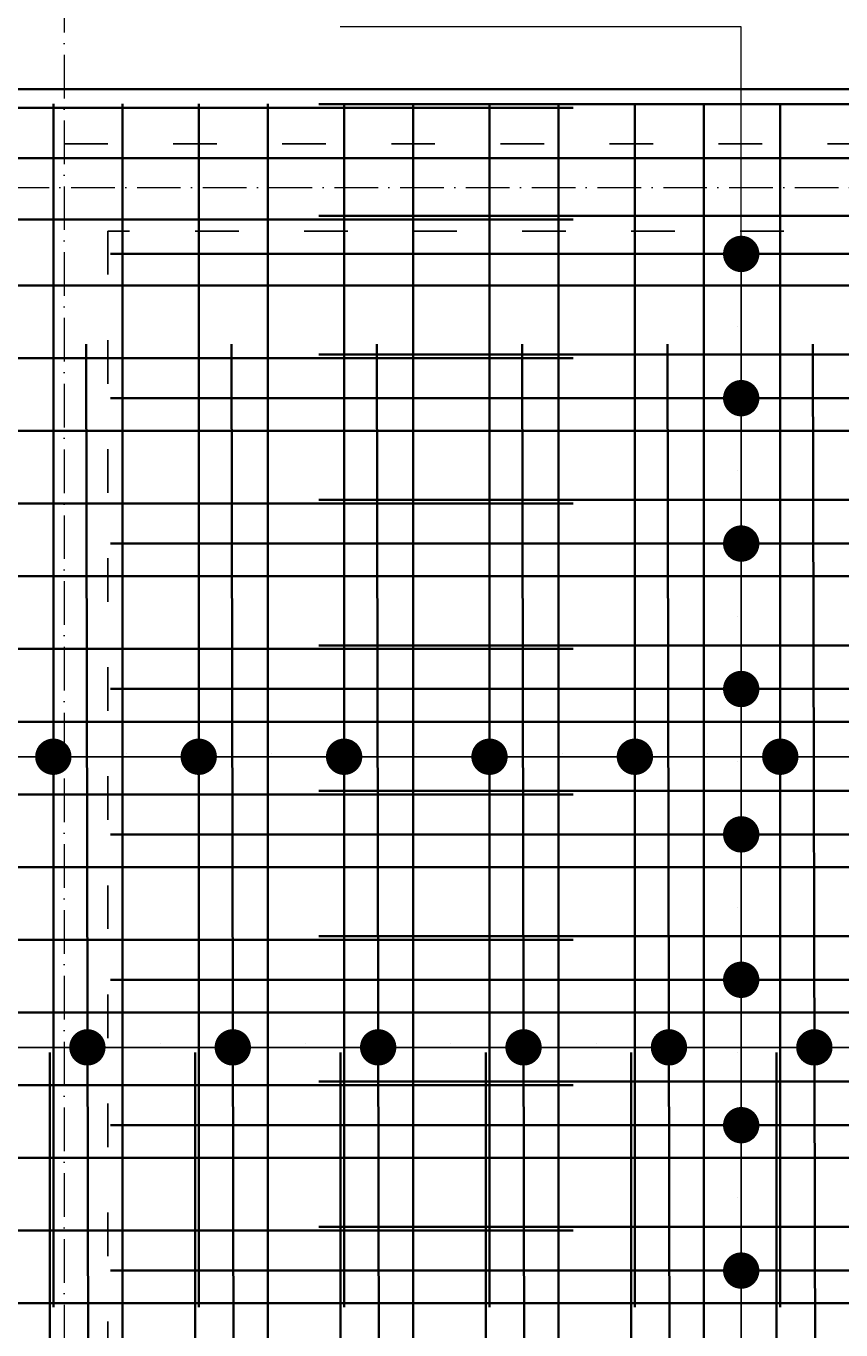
# Model space of a CAD drawing. Header units: millimetres. Extents: x 300938 to 312016, y 11971 to 20881.
# Tile 232 of 239: x 310250 to 310474, y 19265 to 19624. Entities that reach past the tile are written whole.
import ezdxf

# ---------------------------------------------------------------- set-up
doc = ezdxf.new("R2010")
doc.units = ezdxf.units.MM
doc.linetypes.add('ACAD_ISO03W100', pattern=[30, 12, -18])
doc.linetypes.add('ACAD_ISO10W100', pattern=[18, 12, -3, 0, -3])
for name, color, linetype, lineweight in [('konstrukcja', 3, 'Continuous', 35), ('konstrukcja wymiary', 1, 'Continuous', 13), ('osie', 5, 'ACAD_ISO10W100', 13), ('zbrojenie płyty', 141, 'Continuous', 35)]:
    doc.layers.add(name, color=color, linetype=linetype, lineweight=lineweight)
doc.layers.add('przerywane', color=6, linetype='ACAD_ISO03W100')
doc.styles.add('KONSTRUKCJA', font='romand.shx', dxfattribs={"oblique": 10})
doc.styles.get("Standard").update_dxf_attribs({"font": 'romand.shx', "oblique": 10})
doc.dimstyles.new('150', dxfattribs={"dimtxt": 10, "dimasz": 7, "dimexe": 1.25, "dimexo": 0.625, "dimgap": 3, "dimtad": 1, "dimdec": 0, "dimrnd": 0.5, "dimtxsty": 'KONSTRUKCJA', "dimblk": 'ARCHTICK', "dimcen": 2.5, "dimadec": 0, "dimazin": 0, "dimtfac": 1, "dimtdec": 0, "dimtix": 1, "dimtmove": 0, "dimatfit": 3, "dimfxl": 4, "dimfxlon": 1, "dimarcsym": 0})
doc.dimstyles.new('kropki', dxfattribs={"dimtxt": 0.001, "dimasz": 10, "dimexe": 1.25, "dimexo": 0.625, "dimgap": 1, "dimtad": 1, "dimtxsty": 'Standard', "dimblk": 'DOT', "dimcen": 2.5, "dimadec": 0, "dimazin": 0, "dimtfac": 1, "dimtmove": 0, "dimatfit": 3, "dimfxl": 1, "dimfxlon": 1, "dimarcsym": 0})

# ---------------------------------------------------------------- blocks, each defined once
blk = doc.blocks.new('_ArchTick')
at = {"color": 0, "linetype": 'ByBlock', "lineweight": 13, "const_width": 0.15}
blk.add_lwpolyline([(-0.5, -0.5), (0.5, 0.5)], dxfattribs=at)
blk = doc.blocks.new('*D718')
at = {"layer": 'Defpoints', "color": 0, "transparency": 16777216}
for p in [(310260.44, 19685.58), (310260.44, 19591.22), (310680.44, 19591.22)]:
    blk.add_point(p, dxfattribs=at)
at = {"layer": 'konstrukcja wymiary', "color": 0, "lineweight": -2, "transparency": 16777216}
for p, q in [((310260.44, 19681.58), (310260.44, 19686.83)), ((310680.44, 19685.58), (310260.44, 19685.58)), ((310680.44, 19681.58), (310680.44, 19686.83))]:
    blk.add_line(p, q, dxfattribs=at)
at = {"layer": 'konstrukcja wymiary', "color": 0, "lineweight": -2, "transparency": 16777216, "xscale": 7, "yscale": 7, "zscale": 7, "rotation": 180}
blk.add_blockref('_ArchTick', (310260.44, 19685.58), dxfattribs=at)
at = {"layer": 'konstrukcja wymiary', "color": 0, "lineweight": -2, "transparency": 16777216, "xscale": 7, "yscale": 7, "zscale": 7}
blk.add_blockref('_ArchTick', (310680.44, 19685.58), dxfattribs=at)
at = {"layer": 'konstrukcja wymiary', "color": 0, "transparency": 16777216, "insert": (310470.44, 19693.58), "char_height": 10, "attachment_point": 5, "style": 'KONSTRUKCJA'}
blk.add_mtext('420', dxfattribs=at)
blk = doc.blocks.new('*D719')
at = {"layer": 'Defpoints', "color": 0, "transparency": 16777216}
for p in [(310060.44, 19685.58), (310060.44, 19591.22), (310260.44, 19591.22)]:
    blk.add_point(p, dxfattribs=at)
at = {"layer": 'konstrukcja wymiary', "color": 0, "lineweight": -2, "transparency": 16777216}
for p, q in [((310060.44, 19681.58), (310060.44, 19686.83)), ((310260.44, 19685.58), (310060.44, 19685.58)), ((310260.44, 19681.58), (310260.44, 19686.83))]:
    blk.add_line(p, q, dxfattribs=at)
at = {"layer": 'konstrukcja wymiary', "color": 0, "lineweight": -2, "transparency": 16777216, "xscale": 7, "yscale": 7, "zscale": 7, "rotation": 180}
blk.add_blockref('_ArchTick', (310060.44, 19685.58), dxfattribs=at)
at = {"layer": 'konstrukcja wymiary', "color": 0, "lineweight": -2, "transparency": 16777216, "xscale": 7, "yscale": 7, "zscale": 7}
blk.add_blockref('_ArchTick', (310260.44, 19685.58), dxfattribs=at)
at = {"layer": 'konstrukcja wymiary', "color": 0, "transparency": 16777216, "insert": (310160.44, 19693.58), "char_height": 10, "attachment_point": 5, "style": 'KONSTRUKCJA'}
blk.add_mtext('200', dxfattribs=at)
blk = doc.blocks.new('*D724')
at = {"layer": 'Defpoints', "color": 0, "transparency": 16777216}
for p in [(310707.44, 19715.58), (308893.44, 19606.22), (310707.44, 19606.22)]:
    blk.add_point(p, dxfattribs=at)
at = {"layer": 'konstrukcja wymiary', "color": 0, "lineweight": -2, "transparency": 16777216}
for p, q in [((308893.44, 19711.58), (308893.44, 19716.83)), ((310707.44, 19711.58), (310707.44, 19716.83)), ((308893.44, 19715.58), (310707.44, 19715.58))]:
    blk.add_line(p, q, dxfattribs=at)
at = {"layer": 'konstrukcja wymiary', "color": 0, "lineweight": -2, "transparency": 16777216, "xscale": 7, "yscale": 7, "zscale": 7, "rotation": 180}
blk.add_blockref('_ArchTick', (308893.44, 19715.58), dxfattribs=at)
at = {"layer": 'konstrukcja wymiary', "color": 0, "lineweight": -2, "transparency": 16777216, "xscale": 7, "yscale": 7, "zscale": 7}
blk.add_blockref('_ArchTick', (310707.44, 19715.58), dxfattribs=at)
at = {"layer": 'konstrukcja wymiary', "color": 0, "transparency": 16777216, "insert": (309800.44, 19723.58), "char_height": 10, "attachment_point": 5, "style": 'KONSTRUKCJA'}
blk.add_mtext('1814', dxfattribs=at)
blk = doc.blocks.new('_Dot')
at = {"color": 0, "linetype": 'ByBlock', "lineweight": -2}
blk.add_line((-0.5, 0), (-1, 0), dxfattribs=at)
at = {"color": 0, "linetype": 'ByBlock', "const_width": 0.5}
blk.add_lwpolyline([(-0.25, 0, 1), (0.25, 0, 1)], format="xyb", close=True, dxfattribs=at)
blk = doc.blocks.new('*D903')
at = {"layer": 'Defpoints', "color": 0, "transparency": 16777216}
for p in [(310257.44, 19422.6), (310217.44, 19412.24), (310257.44, 19412.24)]:
    blk.add_point(p, dxfattribs=at)
at = {"layer": 'konstrukcja wymiary', "color": 0, "lineweight": -2, "transparency": 16777216}
for p, q in [((310217.44, 19421.6), (310217.44, 19423.85)), ((310257.44, 19421.6), (310257.44, 19423.85)), ((310227.44, 19422.6), (310247.44, 19422.6))]:
    blk.add_line(p, q, dxfattribs=at)
at = {"layer": 'konstrukcja wymiary', "color": 0, "lineweight": -2, "transparency": 16777216, "xscale": 10, "yscale": 10, "zscale": 10, "rotation": 180}
blk.add_blockref('_Dot', (310217.44, 19422.6), dxfattribs=at)
at = {"layer": 'konstrukcja wymiary', "color": 0, "lineweight": -2, "transparency": 16777216, "xscale": 10, "yscale": 10, "zscale": 10}
blk.add_blockref('_Dot', (310257.44, 19422.6), dxfattribs=at)
at = {"layer": 'konstrukcja wymiary', "color": 0, "transparency": 16777216, "insert": (310237.44, 19423.61), "char_height": 0.001, "attachment_point": 5}
blk.add_mtext('40', dxfattribs=at)
blk = doc.blocks.new('*D904')
at = {"layer": 'Defpoints', "color": 0, "transparency": 16777216}
for p in [(310297.44, 19422.6), (310257.44, 19412.24), (310297.44, 19412.24)]:
    blk.add_point(p, dxfattribs=at)
at = {"layer": 'konstrukcja wymiary', "color": 0, "lineweight": -2, "transparency": 16777216}
for p, q in [((310257.44, 19421.6), (310257.44, 19423.85)), ((310297.44, 19421.6), (310297.44, 19423.85)), ((310267.44, 19422.6), (310287.44, 19422.6))]:
    blk.add_line(p, q, dxfattribs=at)
at = {"layer": 'konstrukcja wymiary', "color": 0, "lineweight": -2, "transparency": 16777216, "xscale": 10, "yscale": 10, "zscale": 10, "rotation": 180}
blk.add_blockref('_Dot', (310257.44, 19422.6), dxfattribs=at)
at = {"layer": 'konstrukcja wymiary', "color": 0, "lineweight": -2, "transparency": 16777216, "xscale": 10, "yscale": 10, "zscale": 10}
blk.add_blockref('_Dot', (310297.44, 19422.6), dxfattribs=at)
at = {"layer": 'konstrukcja wymiary', "color": 0, "transparency": 16777216, "insert": (310277.44, 19423.61), "char_height": 0.001, "attachment_point": 5}
blk.add_mtext('40', dxfattribs=at)
blk = doc.blocks.new('*D905')
at = {"layer": 'Defpoints', "color": 0, "transparency": 16777216}
for p in [(310337.44, 19422.6), (310297.44, 19412.24), (310337.44, 19412.24)]:
    blk.add_point(p, dxfattribs=at)
at = {"layer": 'konstrukcja wymiary', "color": 0, "lineweight": -2, "transparency": 16777216}
for p, q in [((310297.44, 19421.6), (310297.44, 19423.85)), ((310337.44, 19421.6), (310337.44, 19423.85)), ((310307.44, 19422.6), (310327.44, 19422.6))]:
    blk.add_line(p, q, dxfattribs=at)
at = {"layer": 'konstrukcja wymiary', "color": 0, "lineweight": -2, "transparency": 16777216, "xscale": 10, "yscale": 10, "zscale": 10, "rotation": 180}
blk.add_blockref('_Dot', (310297.44, 19422.6), dxfattribs=at)
at = {"layer": 'konstrukcja wymiary', "color": 0, "lineweight": -2, "transparency": 16777216, "xscale": 10, "yscale": 10, "zscale": 10}
blk.add_blockref('_Dot', (310337.44, 19422.6), dxfattribs=at)
at = {"layer": 'konstrukcja wymiary', "color": 0, "transparency": 16777216, "insert": (310317.44, 19423.61), "char_height": 0.001, "attachment_point": 5}
blk.add_mtext('40', dxfattribs=at)
blk = doc.blocks.new('*D906')
at = {"layer": 'Defpoints', "color": 0, "transparency": 16777216}
for p in [(310377.44, 19422.6), (310337.44, 19412.24), (310377.44, 19412.24)]:
    blk.add_point(p, dxfattribs=at)
at = {"layer": 'konstrukcja wymiary', "color": 0, "lineweight": -2, "transparency": 16777216}
for p, q in [((310337.44, 19421.6), (310337.44, 19423.85)), ((310377.44, 19421.6), (310377.44, 19423.85)), ((310347.44, 19422.6), (310367.44, 19422.6))]:
    blk.add_line(p, q, dxfattribs=at)
at = {"layer": 'konstrukcja wymiary', "color": 0, "lineweight": -2, "transparency": 16777216, "xscale": 10, "yscale": 10, "zscale": 10, "rotation": 180}
blk.add_blockref('_Dot', (310337.44, 19422.6), dxfattribs=at)
at = {"layer": 'konstrukcja wymiary', "color": 0, "lineweight": -2, "transparency": 16777216, "xscale": 10, "yscale": 10, "zscale": 10}
blk.add_blockref('_Dot', (310377.44, 19422.6), dxfattribs=at)
at = {"layer": 'konstrukcja wymiary', "color": 0, "transparency": 16777216, "insert": (310357.44, 19423.61), "char_height": 0.001, "attachment_point": 5}
blk.add_mtext('40', dxfattribs=at)
blk = doc.blocks.new('*D907')
at = {"layer": 'Defpoints', "color": 0, "transparency": 16777216}
for p in [(310417.44, 19422.6), (310377.44, 19412.24), (310417.44, 19413.24)]:
    blk.add_point(p, dxfattribs=at)
at = {"layer": 'konstrukcja wymiary', "color": 0, "lineweight": -2, "transparency": 16777216}
for p, q in [((310377.44, 19421.6), (310377.44, 19423.85)), ((310417.44, 19421.6), (310417.44, 19423.85)), ((310387.44, 19422.6), (310407.44, 19422.6))]:
    blk.add_line(p, q, dxfattribs=at)
at = {"layer": 'konstrukcja wymiary', "color": 0, "lineweight": -2, "transparency": 16777216, "xscale": 10, "yscale": 10, "zscale": 10, "rotation": 180}
blk.add_blockref('_Dot', (310377.44, 19422.6), dxfattribs=at)
at = {"layer": 'konstrukcja wymiary', "color": 0, "lineweight": -2, "transparency": 16777216, "xscale": 10, "yscale": 10, "zscale": 10}
blk.add_blockref('_Dot', (310417.44, 19422.6), dxfattribs=at)
at = {"layer": 'konstrukcja wymiary', "color": 0, "transparency": 16777216, "insert": (310397.44, 19423.61), "char_height": 0.001, "attachment_point": 5}
blk.add_mtext('40', dxfattribs=at)
blk = doc.blocks.new('*D908')
at = {"layer": 'Defpoints', "color": 0, "transparency": 16777216}
for p in [(310457.44, 19422.6), (310417.44, 19413.24), (310457.44, 19413.24)]:
    blk.add_point(p, dxfattribs=at)
at = {"layer": 'konstrukcja wymiary', "color": 0, "lineweight": -2, "transparency": 16777216}
for p, q in [((310417.44, 19421.6), (310417.44, 19423.85)), ((310457.44, 19421.6), (310457.44, 19423.85)), ((310427.44, 19422.6), (310447.44, 19422.6))]:
    blk.add_line(p, q, dxfattribs=at)
at = {"layer": 'konstrukcja wymiary', "color": 0, "lineweight": -2, "transparency": 16777216, "xscale": 10, "yscale": 10, "zscale": 10, "rotation": 180}
blk.add_blockref('_Dot', (310417.44, 19422.6), dxfattribs=at)
at = {"layer": 'konstrukcja wymiary', "color": 0, "lineweight": -2, "transparency": 16777216, "xscale": 10, "yscale": 10, "zscale": 10}
blk.add_blockref('_Dot', (310457.44, 19422.6), dxfattribs=at)
at = {"layer": 'konstrukcja wymiary', "color": 0, "transparency": 16777216, "insert": (310437.44, 19423.61), "char_height": 0.001, "attachment_point": 5}
blk.add_mtext('40', dxfattribs=at)
blk = doc.blocks.new('*D909')
at = {"layer": 'Defpoints', "color": 0, "transparency": 16777216}
for p in [(310497.44, 19422.6), (310457.44, 19413.24), (310497.44, 19413.24)]:
    blk.add_point(p, dxfattribs=at)
at = {"layer": 'konstrukcja wymiary', "color": 0, "lineweight": -2, "transparency": 16777216}
for p, q in [((310457.44, 19421.6), (310457.44, 19423.85)), ((310497.44, 19421.6), (310497.44, 19423.85)), ((310467.44, 19422.6), (310487.44, 19422.6))]:
    blk.add_line(p, q, dxfattribs=at)
at = {"layer": 'konstrukcja wymiary', "color": 0, "lineweight": -2, "transparency": 16777216, "xscale": 10, "yscale": 10, "zscale": 10, "rotation": 180}
blk.add_blockref('_Dot', (310457.44, 19422.6), dxfattribs=at)
at = {"layer": 'konstrukcja wymiary', "color": 0, "lineweight": -2, "transparency": 16777216, "xscale": 10, "yscale": 10, "zscale": 10}
blk.add_blockref('_Dot', (310497.44, 19422.6), dxfattribs=at)
at = {"layer": 'konstrukcja wymiary', "color": 0, "transparency": 16777216, "insert": (310477.44, 19423.61), "char_height": 0.001, "attachment_point": 5}
blk.add_mtext('40', dxfattribs=at)
blk = doc.blocks.new('*D1160')
at = {"layer": 'Defpoints', "color": 0, "transparency": 16777216}
for p in [(310226.81, 19352.24), (310266.81, 19352.24), (310266.81, 19342.65)]:
    blk.add_point(p, dxfattribs=at)
at = {"layer": 'konstrukcja wymiary', "color": 0, "lineweight": -2, "transparency": 16777216}
for p, q in [((310226.81, 19343.65), (310226.81, 19341.4)), ((310236.81, 19342.65), (310256.81, 19342.65)), ((310266.81, 19343.65), (310266.81, 19341.4))]:
    blk.add_line(p, q, dxfattribs=at)
at = {"layer": 'konstrukcja wymiary', "color": 0, "lineweight": -2, "transparency": 16777216, "xscale": 10, "yscale": 10, "zscale": 10, "rotation": 180}
blk.add_blockref('_Dot', (310226.81, 19342.65), dxfattribs=at)
at = {"layer": 'konstrukcja wymiary', "color": 0, "lineweight": -2, "transparency": 16777216, "xscale": 10, "yscale": 10, "zscale": 10}
blk.add_blockref('_Dot', (310266.81, 19342.65), dxfattribs=at)
at = {"layer": 'konstrukcja wymiary', "color": 0, "transparency": 16777216, "insert": (310246.81, 19343.65), "char_height": 0.001, "attachment_point": 5}
blk.add_mtext('40', dxfattribs=at)
blk = doc.blocks.new('*D1161')
at = {"layer": 'Defpoints', "color": 0, "transparency": 16777216}
for p in [(310266.81, 19352.24), (310306.81, 19352.24), (310306.81, 19342.65)]:
    blk.add_point(p, dxfattribs=at)
at = {"layer": 'konstrukcja wymiary', "color": 0, "lineweight": -2, "transparency": 16777216}
for p, q in [((310266.81, 19343.65), (310266.81, 19341.4)), ((310276.81, 19342.65), (310296.81, 19342.65)), ((310306.81, 19343.65), (310306.81, 19341.4))]:
    blk.add_line(p, q, dxfattribs=at)
at = {"layer": 'konstrukcja wymiary', "color": 0, "lineweight": -2, "transparency": 16777216, "xscale": 10, "yscale": 10, "zscale": 10, "rotation": 180}
blk.add_blockref('_Dot', (310266.81, 19342.65), dxfattribs=at)
at = {"layer": 'konstrukcja wymiary', "color": 0, "lineweight": -2, "transparency": 16777216, "xscale": 10, "yscale": 10, "zscale": 10}
blk.add_blockref('_Dot', (310306.81, 19342.65), dxfattribs=at)
at = {"layer": 'konstrukcja wymiary', "color": 0, "transparency": 16777216, "insert": (310286.81, 19343.65), "char_height": 0.001, "attachment_point": 5}
blk.add_mtext('40', dxfattribs=at)
blk = doc.blocks.new('*D1162')
at = {"layer": 'Defpoints', "color": 0, "transparency": 16777216}
for p in [(310306.81, 19352.24), (310346.81, 19352.24), (310346.81, 19342.65)]:
    blk.add_point(p, dxfattribs=at)
at = {"layer": 'konstrukcja wymiary', "color": 0, "lineweight": -2, "transparency": 16777216}
for p, q in [((310306.81, 19343.65), (310306.81, 19341.4)), ((310316.81, 19342.65), (310336.81, 19342.65)), ((310346.81, 19343.65), (310346.81, 19341.4))]:
    blk.add_line(p, q, dxfattribs=at)
at = {"layer": 'konstrukcja wymiary', "color": 0, "lineweight": -2, "transparency": 16777216, "xscale": 10, "yscale": 10, "zscale": 10, "rotation": 180}
blk.add_blockref('_Dot', (310306.81, 19342.65), dxfattribs=at)
at = {"layer": 'konstrukcja wymiary', "color": 0, "lineweight": -2, "transparency": 16777216, "xscale": 10, "yscale": 10, "zscale": 10}
blk.add_blockref('_Dot', (310346.81, 19342.65), dxfattribs=at)
at = {"layer": 'konstrukcja wymiary', "color": 0, "transparency": 16777216, "insert": (310326.81, 19343.65), "char_height": 0.001, "attachment_point": 5}
blk.add_mtext('40', dxfattribs=at)
blk = doc.blocks.new('*D1163')
at = {"layer": 'Defpoints', "color": 0, "transparency": 16777216}
for p in [(310346.81, 19352.24), (310386.81, 19352.24), (310386.81, 19342.65)]:
    blk.add_point(p, dxfattribs=at)
at = {"layer": 'konstrukcja wymiary', "color": 0, "lineweight": -2, "transparency": 16777216}
for p, q in [((310346.81, 19343.65), (310346.81, 19341.4)), ((310356.81, 19342.65), (310376.81, 19342.65)), ((310386.81, 19343.65), (310386.81, 19341.4))]:
    blk.add_line(p, q, dxfattribs=at)
at = {"layer": 'konstrukcja wymiary', "color": 0, "lineweight": -2, "transparency": 16777216, "xscale": 10, "yscale": 10, "zscale": 10, "rotation": 180}
blk.add_blockref('_Dot', (310346.81, 19342.65), dxfattribs=at)
at = {"layer": 'konstrukcja wymiary', "color": 0, "lineweight": -2, "transparency": 16777216, "xscale": 10, "yscale": 10, "zscale": 10}
blk.add_blockref('_Dot', (310386.81, 19342.65), dxfattribs=at)
at = {"layer": 'konstrukcja wymiary', "color": 0, "transparency": 16777216, "insert": (310366.81, 19343.65), "char_height": 0.001, "attachment_point": 5}
blk.add_mtext('40', dxfattribs=at)
blk = doc.blocks.new('*D1164')
at = {"layer": 'Defpoints', "color": 0, "transparency": 16777216}
for p in [(310386.81, 19352.24), (310426.81, 19352.24), (310426.81, 19342.65)]:
    blk.add_point(p, dxfattribs=at)
at = {"layer": 'konstrukcja wymiary', "color": 0, "lineweight": -2, "transparency": 16777216}
for p, q in [((310386.81, 19343.65), (310386.81, 19341.4)), ((310396.81, 19342.65), (310416.81, 19342.65)), ((310426.81, 19343.65), (310426.81, 19341.4))]:
    blk.add_line(p, q, dxfattribs=at)
at = {"layer": 'konstrukcja wymiary', "color": 0, "lineweight": -2, "transparency": 16777216, "xscale": 10, "yscale": 10, "zscale": 10, "rotation": 180}
blk.add_blockref('_Dot', (310386.81, 19342.65), dxfattribs=at)
at = {"layer": 'konstrukcja wymiary', "color": 0, "lineweight": -2, "transparency": 16777216, "xscale": 10, "yscale": 10, "zscale": 10}
blk.add_blockref('_Dot', (310426.81, 19342.65), dxfattribs=at)
at = {"layer": 'konstrukcja wymiary', "color": 0, "transparency": 16777216, "insert": (310406.81, 19343.65), "char_height": 0.001, "attachment_point": 5}
blk.add_mtext('40', dxfattribs=at)
blk = doc.blocks.new('*D1165')
at = {"layer": 'Defpoints', "color": 0, "transparency": 16777216}
for p in [(310426.81, 19352.24), (310466.81, 19352.24), (310466.81, 19342.65)]:
    blk.add_point(p, dxfattribs=at)
at = {"layer": 'konstrukcja wymiary', "color": 0, "lineweight": -2, "transparency": 16777216}
for p, q in [((310426.81, 19343.65), (310426.81, 19341.4)), ((310436.81, 19342.65), (310456.81, 19342.65)), ((310466.81, 19343.65), (310466.81, 19341.4))]:
    blk.add_line(p, q, dxfattribs=at)
at = {"layer": 'konstrukcja wymiary', "color": 0, "lineweight": -2, "transparency": 16777216, "xscale": 10, "yscale": 10, "zscale": 10, "rotation": 180}
blk.add_blockref('_Dot', (310426.81, 19342.65), dxfattribs=at)
at = {"layer": 'konstrukcja wymiary', "color": 0, "lineweight": -2, "transparency": 16777216, "xscale": 10, "yscale": 10, "zscale": 10}
blk.add_blockref('_Dot', (310466.81, 19342.65), dxfattribs=at)
at = {"layer": 'konstrukcja wymiary', "color": 0, "transparency": 16777216, "insert": (310446.81, 19343.65), "char_height": 0.001, "attachment_point": 5}
blk.add_mtext('40', dxfattribs=at)
blk = doc.blocks.new('*D1166')
at = {"layer": 'Defpoints', "color": 0, "transparency": 16777216}
for p in [(310466.81, 19352.24), (310506.81, 19352.24), (310506.81, 19342.65)]:
    blk.add_point(p, dxfattribs=at)
at = {"layer": 'konstrukcja wymiary', "color": 0, "lineweight": -2, "transparency": 16777216}
for p, q in [((310466.81, 19343.65), (310466.81, 19341.4)), ((310476.81, 19342.65), (310496.81, 19342.65)), ((310506.81, 19343.65), (310506.81, 19341.4))]:
    blk.add_line(p, q, dxfattribs=at)
at = {"layer": 'konstrukcja wymiary', "color": 0, "lineweight": -2, "transparency": 16777216, "xscale": 10, "yscale": 10, "zscale": 10, "rotation": 180}
blk.add_blockref('_Dot', (310466.81, 19342.65), dxfattribs=at)
at = {"layer": 'konstrukcja wymiary', "color": 0, "lineweight": -2, "transparency": 16777216, "xscale": 10, "yscale": 10, "zscale": 10}
blk.add_blockref('_Dot', (310506.81, 19342.65), dxfattribs=at)
at = {"layer": 'konstrukcja wymiary', "color": 0, "transparency": 16777216, "insert": (310486.81, 19343.65), "char_height": 0.001, "attachment_point": 5}
blk.add_mtext('40', dxfattribs=at)
blk = doc.blocks.new('*D1251')
at = {"layer": 'Defpoints', "color": 0, "transparency": 16777216}
for p in [(310436.44, 19281.24), (310446.69, 19281.24), (310436.44, 19241.24)]:
    blk.add_point(p, dxfattribs=at)
at = {"layer": 'konstrukcja wymiary', "color": 0, "lineweight": -2, "transparency": 16777216}
for p, q in [((310445.69, 19281.24), (310447.94, 19281.24)), ((310446.69, 19251.24), (310446.69, 19271.24)), ((310445.69, 19241.24), (310447.94, 19241.24))]:
    blk.add_line(p, q, dxfattribs=at)
at = {"layer": 'konstrukcja wymiary', "color": 0, "lineweight": -2, "transparency": 16777216, "xscale": 10, "yscale": 10, "zscale": 10}
for p, rotation in [((310446.69, 19281.24), 90), ((310446.69, 19241.24), 270)]:
    blk.add_blockref('_Dot', p, dxfattribs=dict(at, rotation=rotation))
at = {"layer": 'konstrukcja wymiary', "color": 0, "transparency": 16777216, "insert": (310445.69, 19261.24), "char_height": 0.001, "attachment_point": 5, "rotation": 90}
blk.add_mtext('40', dxfattribs=at)
blk = doc.blocks.new('*D1252')
at = {"layer": 'Defpoints', "color": 0, "transparency": 16777216}
for p in [(310436.44, 19321.24), (310446.69, 19321.24), (310436.44, 19281.24)]:
    blk.add_point(p, dxfattribs=at)
at = {"layer": 'konstrukcja wymiary', "color": 0, "lineweight": -2, "transparency": 16777216}
for p, q in [((310445.69, 19321.24), (310447.94, 19321.24)), ((310446.69, 19291.24), (310446.69, 19311.24)), ((310445.69, 19281.24), (310447.94, 19281.24))]:
    blk.add_line(p, q, dxfattribs=at)
at = {"layer": 'konstrukcja wymiary', "color": 0, "lineweight": -2, "transparency": 16777216, "xscale": 10, "yscale": 10, "zscale": 10}
for p, rotation in [((310446.69, 19321.24), 90), ((310446.69, 19281.24), 270)]:
    blk.add_blockref('_Dot', p, dxfattribs=dict(at, rotation=rotation))
at = {"layer": 'konstrukcja wymiary', "color": 0, "transparency": 16777216, "insert": (310445.69, 19301.24), "char_height": 0.001, "attachment_point": 5, "rotation": 90}
blk.add_mtext('40', dxfattribs=at)
blk = doc.blocks.new('*D1253')
at = {"layer": 'Defpoints', "color": 0, "transparency": 16777216}
for p in [(310436.44, 19361.24), (310446.69, 19361.24), (310436.44, 19321.24)]:
    blk.add_point(p, dxfattribs=at)
at = {"layer": 'konstrukcja wymiary', "color": 0, "lineweight": -2, "transparency": 16777216}
for p, q in [((310445.69, 19361.24), (310447.94, 19361.24)), ((310446.69, 19331.24), (310446.69, 19351.24)), ((310445.69, 19321.24), (310447.94, 19321.24))]:
    blk.add_line(p, q, dxfattribs=at)
at = {"layer": 'konstrukcja wymiary', "color": 0, "lineweight": -2, "transparency": 16777216, "xscale": 10, "yscale": 10, "zscale": 10}
for p, rotation in [((310446.69, 19361.24), 90), ((310446.69, 19321.24), 270)]:
    blk.add_blockref('_Dot', p, dxfattribs=dict(at, rotation=rotation))
at = {"layer": 'konstrukcja wymiary', "color": 0, "transparency": 16777216, "insert": (310445.69, 19341.24), "char_height": 0.001, "attachment_point": 5, "rotation": 90}
blk.add_mtext('40', dxfattribs=at)
blk = doc.blocks.new('*D1254')
at = {"layer": 'Defpoints', "color": 0, "transparency": 16777216}
for p in [(310436.44, 19401.24), (310446.69, 19401.24), (310436.44, 19361.24)]:
    blk.add_point(p, dxfattribs=at)
at = {"layer": 'konstrukcja wymiary', "color": 0, "lineweight": -2, "transparency": 16777216}
for p, q in [((310445.69, 19401.24), (310447.94, 19401.24)), ((310446.69, 19371.24), (310446.69, 19391.24)), ((310445.69, 19361.24), (310447.94, 19361.24))]:
    blk.add_line(p, q, dxfattribs=at)
at = {"layer": 'konstrukcja wymiary', "color": 0, "lineweight": -2, "transparency": 16777216, "xscale": 10, "yscale": 10, "zscale": 10}
for p, rotation in [((310446.69, 19401.24), 90), ((310446.69, 19361.24), 270)]:
    blk.add_blockref('_Dot', p, dxfattribs=dict(at, rotation=rotation))
at = {"layer": 'konstrukcja wymiary', "color": 0, "transparency": 16777216, "insert": (310445.69, 19381.24), "char_height": 0.001, "attachment_point": 5, "rotation": 90}
blk.add_mtext('40', dxfattribs=at)
blk = doc.blocks.new('*D1255')
at = {"layer": 'Defpoints', "color": 0, "transparency": 16777216}
for p in [(310436.44, 19441.24), (310446.69, 19441.24), (310436.44, 19401.24)]:
    blk.add_point(p, dxfattribs=at)
at = {"layer": 'konstrukcja wymiary', "color": 0, "lineweight": -2, "transparency": 16777216}
for p, q in [((310445.69, 19441.24), (310447.94, 19441.24)), ((310446.69, 19411.24), (310446.69, 19431.24)), ((310445.69, 19401.24), (310447.94, 19401.24))]:
    blk.add_line(p, q, dxfattribs=at)
at = {"layer": 'konstrukcja wymiary', "color": 0, "lineweight": -2, "transparency": 16777216, "xscale": 10, "yscale": 10, "zscale": 10}
for p, rotation in [((310446.69, 19441.24), 90), ((310446.69, 19401.24), 270)]:
    blk.add_blockref('_Dot', p, dxfattribs=dict(at, rotation=rotation))
at = {"layer": 'konstrukcja wymiary', "color": 0, "transparency": 16777216, "insert": (310445.69, 19421.24), "char_height": 0.001, "attachment_point": 5, "rotation": 90}
blk.add_mtext('40', dxfattribs=at)
blk = doc.blocks.new('*D1256')
at = {"layer": 'Defpoints', "color": 0, "transparency": 16777216}
for p in [(310436.44, 19481.24), (310446.69, 19481.24), (310436.44, 19441.24)]:
    blk.add_point(p, dxfattribs=at)
at = {"layer": 'konstrukcja wymiary', "color": 0, "lineweight": -2, "transparency": 16777216}
for p, q in [((310445.69, 19481.24), (310447.94, 19481.24)), ((310446.69, 19451.24), (310446.69, 19471.24)), ((310445.69, 19441.24), (310447.94, 19441.24))]:
    blk.add_line(p, q, dxfattribs=at)
at = {"layer": 'konstrukcja wymiary', "color": 0, "lineweight": -2, "transparency": 16777216, "xscale": 10, "yscale": 10, "zscale": 10}
for p, rotation in [((310446.69, 19481.24), 90), ((310446.69, 19441.24), 270)]:
    blk.add_blockref('_Dot', p, dxfattribs=dict(at, rotation=rotation))
at = {"layer": 'konstrukcja wymiary', "color": 0, "transparency": 16777216, "insert": (310445.69, 19461.24), "char_height": 0.001, "attachment_point": 5, "rotation": 90}
blk.add_mtext('40', dxfattribs=at)
blk = doc.blocks.new('*D1257')
at = {"layer": 'Defpoints', "color": 0, "transparency": 16777216}
for p in [(310436.44, 19521.24), (310446.69, 19521.24), (310436.44, 19481.24)]:
    blk.add_point(p, dxfattribs=at)
at = {"layer": 'konstrukcja wymiary', "color": 0, "lineweight": -2, "transparency": 16777216}
for p, q in [((310445.69, 19521.24), (310447.94, 19521.24)), ((310446.69, 19491.24), (310446.69, 19511.24)), ((310445.69, 19481.24), (310447.94, 19481.24))]:
    blk.add_line(p, q, dxfattribs=at)
at = {"layer": 'konstrukcja wymiary', "color": 0, "lineweight": -2, "transparency": 16777216, "xscale": 10, "yscale": 10, "zscale": 10}
for p, rotation in [((310446.69, 19521.24), 90), ((310446.69, 19481.24), 270)]:
    blk.add_blockref('_Dot', p, dxfattribs=dict(at, rotation=rotation))
at = {"layer": 'konstrukcja wymiary', "color": 0, "transparency": 16777216, "insert": (310445.69, 19501.24), "char_height": 0.001, "attachment_point": 5, "rotation": 90}
blk.add_mtext('40', dxfattribs=at)
blk = doc.blocks.new('*D1258')
at = {"layer": 'Defpoints', "color": 0, "transparency": 16777216}
for p in [(310436.44, 19560.92), (310446.69, 19560.92), (310436.44, 19521.24)]:
    blk.add_point(p, dxfattribs=at)
at = {"layer": 'konstrukcja wymiary', "color": 0, "lineweight": -2, "transparency": 16777216}
for p, q in [((310445.69, 19560.92), (310447.94, 19560.92)), ((310446.69, 19531.24), (310446.69, 19550.92)), ((310445.69, 19521.24), (310447.94, 19521.24))]:
    blk.add_line(p, q, dxfattribs=at)
at = {"layer": 'konstrukcja wymiary', "color": 0, "lineweight": -2, "transparency": 16777216, "xscale": 10, "yscale": 10, "zscale": 10}
for p, rotation in [((310446.69, 19560.92), 90), ((310446.69, 19521.24), 270)]:
    blk.add_blockref('_Dot', p, dxfattribs=dict(at, rotation=rotation))
at = {"layer": 'konstrukcja wymiary', "color": 0, "transparency": 16777216, "insert": (310445.69, 19541.08), "char_height": 0.001, "attachment_point": 5, "rotation": 90}
blk.add_mtext('39,68', dxfattribs=at)

msp = doc.modelspace()

# ---------------------------------------------------------------- linework, layer by layer
at = {"layer": 'konstrukcja'}
msp.add_lwpolyline([(309567.44, 18337.224), (308893.44, 18337.224), (308893.44, 19606.224), (310707.44, 19606.224), (310707.44, 18337.224), (310033.44, 18337.224)], dxfattribs=at)
at = {"layer": 'konstrukcja wymiary'}
for p, q in [((310446.695, 19623.437), (310336.363, 19623.437)), ((310446.695, 19550.925), (310446.695, 19623.437))]:
    msp.add_line(p, q, dxfattribs=at)
at = {"layer": 'osie'}
for p, q in [((310260.44, 19760.509), (310260.44, 18286.332)), ((308705.771, 19579.224), (310728.51, 19579.224))]:
    msp.add_line(p, q, dxfattribs=at)
at = {"layer": 'przerywane'}
for p, q in [((310692.44, 19591.224), (308908.44, 19591.224)), ((310668.44, 19567.224), (310272.44, 19567.224)), ((310272.44, 19567.224), (310272.44, 19011.224))]:
    msp.add_line(p, q, dxfattribs=at)
at = {"layer": 'zbrojenie płyty'}
for p, q in [((310257.44, 19602.224), (310257.44, 19271.224)), ((310276.44, 19602.224), (310276.44, 18602.224)), ((310297.44, 19602.224), (310297.44, 19271.224)), ((310316.44, 19602.224), (310316.44, 18602.224)), ((310703.44, 19602.143), (310330.44, 19602.143)), ((310337.44, 19602.224), (310337.44, 19271.224)), ((310356.44, 19602.224), (310356.44, 18602.224)), ((310377.44, 19602.224), (310377.44, 19271.224)), ((310396.44, 19602.224), (310396.44, 18602.224)), ((310417.44, 19602.224), (310417.44, 19271.224)), ((310436.44, 19602.224), (310436.44, 18602.224)), ((310457.44, 19602.224), (310457.44, 19271.224)), ((309200.44, 19601.143), (310400.44, 19601.143)), ((309502.132, 19587.243), (310702.132, 19587.243)), ((309200.44, 19570.377), (310400.44, 19570.377)), ((310703.44, 19571.377), (310330.44, 19571.377)), ((310273.174, 19560.925), (310673.174, 19560.925)), ((309502.132, 19552.243), (310702.132, 19552.243)), ((310266.44, 19536.092), (310267.44, 19036.092)), ((310306.44, 19536.092), (310307.44, 19036.092)), ((310346.44, 19536.092), (310347.44, 19036.092)), ((310386.44, 19536.092), (310387.44, 19036.092)), ((310426.44, 19536.092), (310427.44, 19036.092)), ((310466.44, 19536.092), (310467.44, 19036.092)), ((309200.44, 19532.243), (310400.44, 19532.243)), ((310703.44, 19533.243), (310330.44, 19533.243)), ((310273.174, 19521.243), (310673.174, 19521.243)), ((309502.132, 19512.243), (310702.132, 19512.243)), ((309200.44, 19492.243), (310400.44, 19492.243)), ((310703.44, 19493.243), (310330.44, 19493.243)), ((310273.174, 19481.243), (310673.174, 19481.243)), ((309502.132, 19472.243), (310702.132, 19472.243)), ((309200.44, 19452.243), (310400.44, 19452.243)), ((310703.44, 19453.243), (310330.44, 19453.243)), ((310273.174, 19441.243), (310673.174, 19441.243)), ((309502.132, 19432.243), (310702.132, 19432.243)), ((309200.44, 19412.243), (310400.44, 19412.243)), ((310703.44, 19413.243), (310330.44, 19413.243)), ((310273.174, 19401.243), (310673.174, 19401.243)), ((309502.132, 19392.243), (310702.132, 19392.243)), ((310703.44, 19373.243), (310330.44, 19373.243)), ((309200.44, 19372.243), (310400.44, 19372.243)), ((310273.174, 19361.243), (310673.174, 19361.243)), ((309502.132, 19352.243), (310702.132, 19352.243)), ((310256.44, 19341.224), (310256.44, 18341.224)), ((310296.44, 19341.224), (310296.44, 18341.224)), ((310336.44, 19341.224), (310336.44, 18341.224)), ((310376.44, 19341.224), (310376.44, 18341.224)), ((310416.44, 19341.224), (310416.44, 18341.224)), ((310456.44, 19341.224), (310456.44, 18341.224)), ((310703.44, 19333.243), (310330.44, 19333.243)), ((309200.44, 19332.243), (310400.44, 19332.243)), ((310273.174, 19321.243), (310673.174, 19321.243)), ((309502.132, 19312.243), (310702.132, 19312.243)), ((309200.44, 19292.243), (310400.44, 19292.243)), ((310703.44, 19293.243), (310330.44, 19293.243)), ((310273.174, 19281.243), (310673.174, 19281.243)), ((309502.132, 19272.243), (310702.132, 19272.243))]:
    msp.add_line(p, q, dxfattribs=at)

# ---------------------------------------------------------------- dimensions: what is measured, and where the dimension line sits
at = {"layer": 'konstrukcja wymiary'}
for base, p1, p2, dimstyle, picture, middle in [((310707.44, 19715.584), (308893.44, 19606.224), (310707.44, 19606.224), '150', '*D724', (309800.44, 19723.584)), ((310060.44, 19685.584), (310260.44, 19591.224), (310060.44, 19591.224), '150', '*D719', (310160.44, 19693.584)), ((310257.44, 19422.605), (310217.44, 19412.243), (310257.44, 19412.243), 'kropki', '*D903', (310237.44, 19423.605)), ((310297.44, 19422.605), (310257.44, 19412.243), (310297.44, 19412.243), 'kropki', '*D904', (310277.44, 19423.605)), ((310337.44, 19422.605), (310297.44, 19412.243), (310337.44, 19412.243), 'kropki', '*D905', (310317.44, 19423.605)), ((310377.44, 19422.605), (310337.44, 19412.243), (310377.44, 19412.243), 'kropki', '*D906', (310357.44, 19423.605)), ((310417.44, 19422.605), (310377.44, 19412.243), (310417.44, 19413.243), 'kropki', '*D907', (310397.44, 19423.605)), ((310457.44, 19422.605), (310417.44, 19413.243), (310457.44, 19413.243), 'kropki', '*D908', (310437.44, 19423.605)), ((310497.44, 19422.605), (310457.44, 19413.243), (310497.44, 19413.243), 'kropki', '*D909', (310477.44, 19423.605)), ((310266.807, 19342.647), (310226.807, 19352.243), (310266.807, 19352.243), 'kropki', '*D1160', (310246.807, 19343.648)), ((310306.807, 19342.647), (310266.807, 19352.243), (310306.807, 19352.243), 'kropki', '*D1161', (310286.807, 19343.648)), ((310346.807, 19342.647), (310306.807, 19352.243), (310346.807, 19352.243), 'kropki', '*D1162', (310326.807, 19343.648)), ((310386.807, 19342.647), (310346.807, 19352.243), (310386.807, 19352.243), 'kropki', '*D1163', (310366.807, 19343.648)), ((310426.807, 19342.647), (310386.807, 19352.243), (310426.807, 19352.243), 'kropki', '*D1164', (310406.807, 19343.648)), ((310466.807, 19342.647), (310426.807, 19352.243), (310466.807, 19352.243), 'kropki', '*D1165', (310446.807, 19343.648)), ((310506.807, 19342.647), (310466.807, 19352.243), (310506.807, 19352.243), 'kropki', '*D1166', (310486.807, 19343.648))]:
    dim = msp.add_linear_dim(base=base, p1=p1, p2=p2, dimstyle=dimstyle, override={"dimtmove": 1}, dxfattribs=at)
    dim.commit()
    dim.dimension.update_dxf_attribs({"geometry": picture, "text_midpoint": middle})
dim = msp.add_linear_dim(base=(310260.44, 19685.584), p1=(310680.44, 19591.224), p2=(310260.44, 19591.224), dimstyle='150', dxfattribs=at)
dim.commit()
dim.dimension.update_dxf_attribs({"geometry": '*D718', "text_midpoint": (310470.44, 19693.584)})
for base, p1, p2, picture, middle in [((310446.695, 19560.925), (310436.44, 19521.243), (310436.44, 19560.925), '*D1258', (310445.694, 19541.084)), ((310446.695, 19521.243), (310436.44, 19481.243), (310436.44, 19521.243), '*D1257', (310445.694, 19501.243)), ((310446.695, 19481.243), (310436.44, 19441.243), (310436.44, 19481.243), '*D1256', (310445.694, 19461.243)), ((310446.695, 19441.243), (310436.44, 19401.243), (310436.44, 19441.243), '*D1255', (310445.694, 19421.243)), ((310446.695, 19401.243), (310436.44, 19361.243), (310436.44, 19401.243), '*D1254', (310445.694, 19381.243)), ((310446.695, 19361.243), (310436.44, 19321.243), (310436.44, 19361.243), '*D1253', (310445.694, 19341.243)), ((310446.695, 19321.243), (310436.44, 19281.243), (310436.44, 19321.243), '*D1252', (310445.694, 19301.243)), ((310446.695, 19281.243), (310436.44, 19241.243), (310436.44, 19281.243), '*D1251', (310445.694, 19261.243))]:
    dim = msp.add_linear_dim(base=base, p1=p1, p2=p2, angle=90, dimstyle='kropki', override={"dimtmove": 1}, dxfattribs=at)
    dim.commit()
    dim.dimension.update_dxf_attribs({"geometry": picture, "text_midpoint": middle})

doc.saveas('drawing.dxf')
